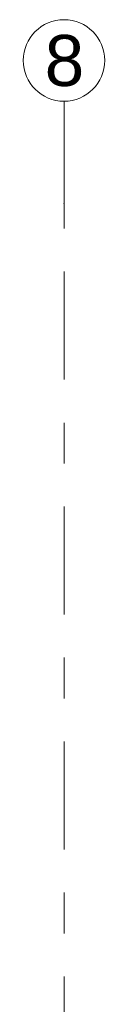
# Model space of a CAD drawing. Header units: metres. Extents: x -3.6 to 84.5, y -11 to 16.8.
# Tile 172 of 256: x 25.63 to 25.83, y 14.39 to 16.805. Entities that reach past the tile are written whole.
import ezdxf

# ---------------------------------------------------------------- set-up
doc = ezdxf.new("R2010")
doc.units = ezdxf.units.M
doc.header["$MEASUREMENT"] = 0
doc.linetypes.add('Strichlinie doppelt', pattern=[0.546806, 0.264583, -0.105833, 0.070556, -0.105833])
doc.layers.add('451 - Universal.Achsen Raster', color=7, linetype='Continuous')
doc.styles.add('ERSTELLTER_STIL_2', font='txt')

msp = doc.modelspace()

# ---------------------------------------------------------------- linework, layer by layer
at = {"layer": '451 - Universal.Achsen Raster', "color": 160, "linetype": 'Strichlinie doppelt', "lineweight": 9, "true_color": 0x3232ff}
for p, q in [((25.73, 16.355), (25.73, 16.605)), ((25.73, -10.585), (25.73, 16.355))]:
    msp.add_line(p, q, dxfattribs=at)
at = {"layer": '451 - Universal.Achsen Raster', "color": 160, "linetype": 'Continuous', "lineweight": 9, "true_color": 0x3232ff}
msp.add_circle((25.73, 16.705), 0.1, dxfattribs=at)
at = {"layer": '451 - Universal.Achsen Raster', "color": 160, "linetype": 'Strichlinie doppelt', "lineweight": 9, "true_color": 0x3232ff}
msp.add_point((25.73, 16.355), dxfattribs=at)
msp.add_point((25.73, 16.355), dxfattribs=at)

# ---------------------------------------------------------------- texts
at = {"layer": '451 - Universal.Achsen Raster', "color": 160, "lineweight": 9, "true_color": 0x3232ff, "insert": (25.6826, 16.7675), "char_height": 0.125, "attachment_point": 1, "style": 'ERSTELLTER_STIL_2'}
msp.add_mtext('\\A1;{\\pql;\\pt0;\\fArial|b0|i0|c0|p38;8}', dxfattribs=at)

doc.saveas('drawing.dxf')
